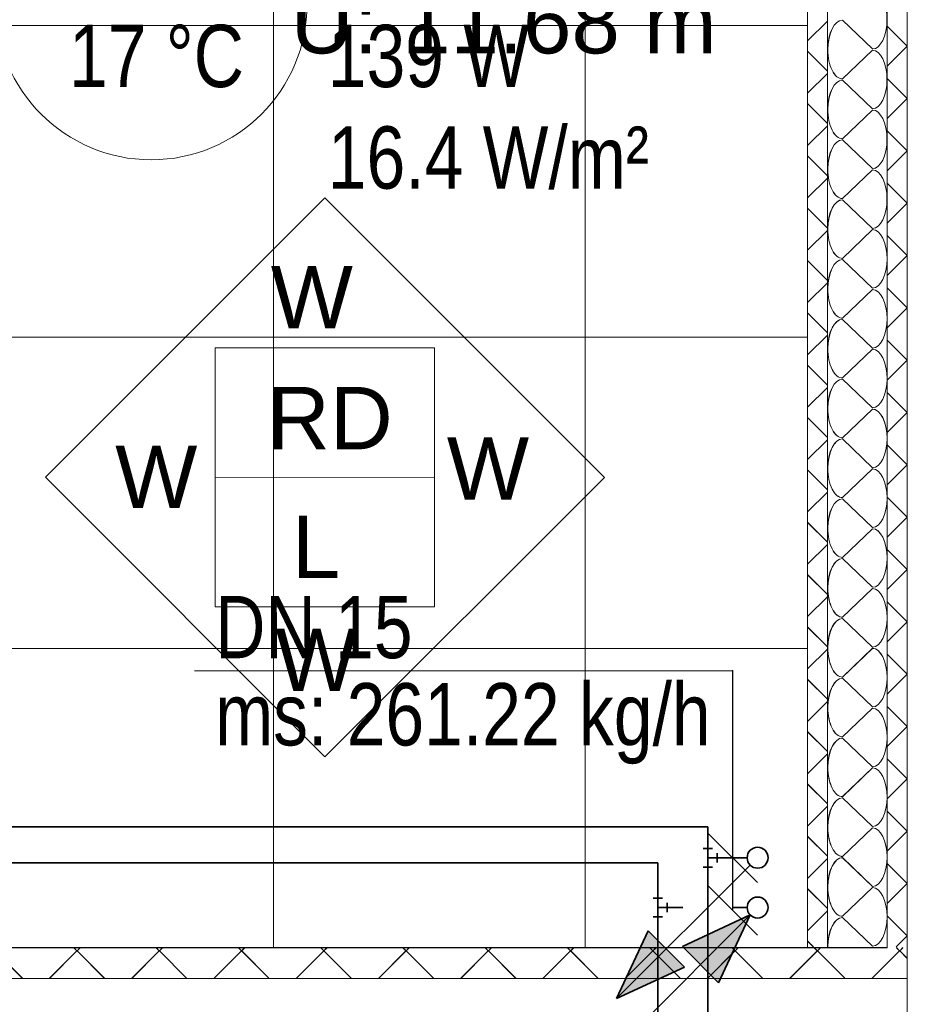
# Model space of a CAD drawing. Extents: x 229 to 926, y 37 to 878.
# Tile 159 of 162: x 638 to 674, y 666 to 705. Entities that reach past the tile are written whole.
import ezdxf
from ezdxf.lldxf.tags import DXFTag

# ---------------------------------------------------------------- set-up
doc = ezdxf.new("R2010")
doc.units = 0
doc.layers.get('0').update_dxf_attribs({"lineweight": 13})
doc.layers.add('A_BI_Aussenwand', color=5, linetype='Continuous', lineweight=18, true_color=0x0000ff, plot=False)
doc.layers.add('A_BI_Innenwand', color=7, linetype='Continuous', lineweight=18, true_color=0x80ff80, plot=False)
for name, color, linetype, lineweight, true_color in [('A_BI_Raum', 1, 'Continuous', 18, 0xff0000), ('H_BI_Ruecklauf', 5, 'fein_strichliert', 35, 0x0000ff), ('H_BI_Vorlauf', 7, 'Continuous', 35, 0xed0e24)]:
    doc.layers.add(name, color=color, linetype=linetype, lineweight=lineweight, true_color=true_color)
for name, color, linetype, lineweight in [('Axen', 7, 'Continuous', 25), ('Axen-A03ENIVKI0', 7, 'Continuous', 25), ('Beschriftung', 7, 'Continuous', 25), ('Beschriftung-A03ENIVII0', 7, 'Continuous', 25), ('Deckenspiegel', 7, 'Continuous', 25), ('Fullfläche', 7, 'Continuous', 25), ('Fullfläche-A03ENIVQI0', 7, 'Continuous', 25), ('Räume', 7, 'Continuous', 25), ('Räume-A03ENIVSI0', 7, 'Continuous', 25), ('Wände', 7, 'Continuous', 25), ('Wände-A03ENIVMI0', 7, 'Continuous', 25), ('X_BI_Text', 7, 'Continuous', 25)]:
    doc.layers.add(name, color=color, linetype=linetype, lineweight=lineweight)
doc.styles.get("Standard").update_dxf_attribs({"font": 'arial.ttf'})
tags = doc.linetypes.add('ALL_S25', pattern=[0.001, 0, -0.001]).pattern_tags.tags
tags[6:7] = [DXFTag(74, 4), DXFTag(75, 0), DXFTag(340, '0'), DXFTag(46, 1.0), DXFTag(50, 0.0), DXFTag(44, 0.0), DXFTag(45, 0.0)]
tags[4:5] = [DXFTag(74, 4), DXFTag(75, 0), DXFTag(340, '0'), DXFTag(46, 1.0), DXFTag(50, 0.0), DXFTag(44, 0.0), DXFTag(45, 0.0)]
tags = doc.linetypes.add('ALL_S25-A03ENIVOI0', pattern=[0.001, 0, -0.001]).pattern_tags.tags
tags[6:7] = [DXFTag(74, 4), DXFTag(75, 0), DXFTag(340, '0'), DXFTag(46, 1.0), DXFTag(50, 0.0), DXFTag(44, 0.0), DXFTag(45, 0.0)]
tags[4:5] = [DXFTag(74, 4), DXFTag(75, 0), DXFTag(340, '0'), DXFTag(46, 1.0), DXFTag(50, 0.0), DXFTag(44, 0.0), DXFTag(45, 0.0)]
tags = doc.linetypes.add('fein_strichliert', pattern=[4, 1, -2, 1]).pattern_tags.tags
tags[8:9] = [DXFTag(74, 4), DXFTag(75, 0), DXFTag(340, '0'), DXFTag(46, 0.0), DXFTag(50, 0.0), DXFTag(44, 0.0), DXFTag(45, 0.0)]
tags[6:7] = [DXFTag(74, 4), DXFTag(75, 0), DXFTag(340, '0'), DXFTag(46, 0.0), DXFTag(50, 0.0), DXFTag(44, 0.0), DXFTag(45, 0.0)]
tags[4:5] = [DXFTag(74, 4), DXFTag(75, 0), DXFTag(340, '0'), DXFTag(46, 0.0), DXFTag(50, 0.0), DXFTag(44, 0.0), DXFTag(45, 0.0)]

# ---------------------------------------------------------------- blocks, each defined once
blk = doc.blocks.new('Referenz-A03ENIVGI0', base_point=(255.728, 66.032))
at = {"layer": 'Axen', "color": 0, "linetype": 'ALL_S25', "lineweight": -2, "ltscale": 0.13}
blk.add_line((674.036, 66.032), (674.036, 801.547), dxfattribs=at)
at = {"layer": 'Beschriftung', "color": 0, "lineweight": -2}
for p, q in [((639.461, 686.719), (650.676, 697.931)), ((650.676, 697.931), (661.887, 686.716)), ((646.274, 686.718), (646.275, 691.918)), ((646.275, 691.918), (655.075, 691.917)), ((655.075, 691.917), (655.074, 686.717)), ((650.672, 675.504), (639.461, 686.719)), ((646.273, 681.518), (646.274, 686.718)), ((655.074, 686.717), (646.274, 686.718)), ((661.887, 686.716), (650.672, 675.504)), ((655.074, 686.717), (655.073, 681.517)), ((655.073, 681.517), (646.273, 681.518))]:
    blk.add_line(p, q, dxfattribs=at)
at = {"layer": 'Fullfläche', "color": 0, "lineweight": -2}
for p, q in [((670.036, 704.227), (670.836, 705.026)), ((672.638, 703.905), (671.438, 705.057)), ((674.031, 704.022), (673.242, 704.81)), ((670.036, 703.812), (670.836, 703.013)), ((671.438, 702.705), (672.638, 703.857)), ((674.031, 704.018), (673.242, 703.229)), ((674.036, 704.025), (674.033, 704.022)), ((674.036, 704.014), (674.033, 704.018)), ((670.036, 702.127), (670.836, 702.926)), ((672.638, 701.505), (671.438, 702.657)), ((674.031, 701.922), (673.242, 702.71)), ((670.036, 701.712), (670.836, 700.913)), ((674.031, 701.918), (673.242, 701.129)), ((674.036, 701.925), (674.033, 701.922)), ((674.036, 701.914), (674.033, 701.918)), ((671.438, 700.305), (672.638, 701.457)), ((670.036, 700.027), (670.836, 700.826)), ((674.031, 699.822), (673.242, 700.61)), ((672.638, 699.105), (671.438, 700.256)), ((674.031, 699.818), (673.242, 699.029)), ((674.036, 699.825), (674.033, 699.822)), ((674.036, 699.814), (674.033, 699.818)), ((670.036, 699.612), (670.836, 698.813)), ((671.438, 697.904), (672.638, 699.057)), ((670.036, 697.927), (670.836, 698.726)), ((674.031, 697.722), (673.242, 698.51)), ((672.638, 696.705), (671.438, 697.857)), ((674.031, 697.718), (673.242, 696.929)), ((674.036, 697.725), (674.033, 697.722)), ((674.036, 697.714), (674.033, 697.718)), ((670.036, 697.512), (670.836, 696.713)), ((670.036, 695.827), (670.836, 696.626)), ((671.438, 695.504), (672.638, 696.656)), ((674.031, 695.622), (673.242, 696.41)), ((670.036, 695.412), (670.836, 694.613)), ((672.638, 694.304), (671.438, 695.456)), ((674.031, 695.617), (673.242, 694.829)), ((674.036, 695.625), (674.033, 695.622)), ((674.036, 695.614), (674.033, 695.617)), ((670.036, 693.727), (670.836, 694.526)), ((671.438, 693.104), (672.638, 694.257)), ((674.031, 693.522), (673.242, 694.31)), ((674.031, 693.518), (673.242, 692.729)), ((674.036, 693.525), (674.033, 693.522)), ((674.036, 693.514), (674.033, 693.518)), ((670.036, 693.312), (670.836, 692.513)), ((672.638, 691.904), (671.438, 693.056)), ((670.036, 691.627), (670.836, 692.426)), ((674.031, 691.422), (673.242, 692.21)), ((671.438, 690.704), (672.638, 691.856)), ((674.031, 691.417), (673.242, 690.629)), ((674.036, 691.425), (674.033, 691.422)), ((674.036, 691.414), (674.033, 691.417)), ((670.036, 691.212), (670.836, 690.413)), ((672.638, 689.504), (671.438, 690.656)), ((670.036, 689.527), (670.836, 690.326)), ((674.031, 689.322), (673.242, 690.11)), ((671.438, 688.304), (672.638, 689.456)), ((670.036, 689.112), (670.836, 688.313)), ((674.031, 689.317), (673.242, 688.529)), ((674.036, 689.325), (674.033, 689.322)), ((674.036, 689.314), (674.033, 689.317)), ((672.638, 687.104), (671.438, 688.256)), ((670.036, 687.427), (670.836, 688.226)), ((674.031, 687.222), (673.242, 688.01)), ((671.438, 685.904), (672.638, 687.056)), ((674.031, 687.217), (673.242, 686.429)), ((674.036, 687.225), (674.033, 687.222)), ((674.036, 687.214), (674.033, 687.217)), ((670.036, 687.012), (670.836, 686.213)), ((670.036, 685.327), (670.836, 686.126)), ((674.031, 685.122), (673.242, 685.91)), ((672.639, 684.704), (671.438, 685.856)), ((674.031, 685.117), (673.242, 684.329)), ((674.036, 685.125), (674.033, 685.122)), ((674.036, 685.114), (674.033, 685.117)), ((670.036, 684.912), (670.836, 684.113)), ((671.438, 683.504), (672.639, 684.656)), ((670.036, 683.227), (670.836, 684.026)), ((674.031, 683.022), (673.242, 683.81)), ((672.639, 682.304), (671.438, 683.456)), ((670.036, 682.812), (670.836, 682.013)), ((674.031, 683.017), (673.242, 682.229)), ((674.036, 683.025), (674.033, 683.022)), ((674.036, 683.014), (674.033, 683.017)), ((670.036, 681.127), (670.836, 681.926)), ((671.439, 681.104), (672.639, 682.256)), ((674.031, 680.922), (673.242, 681.71)), ((672.639, 679.904), (671.439, 681.056)), ((674.031, 680.917), (673.242, 680.129)), ((674.036, 680.925), (674.033, 680.922)), ((674.036, 680.914), (674.033, 680.917)), ((670.036, 680.712), (670.836, 679.913)), ((670.036, 679.027), (670.836, 679.826)), ((671.439, 678.704), (672.639, 679.856)), ((674.031, 678.822), (673.242, 679.61)), ((674.031, 678.817), (673.242, 678.029)), ((674.036, 678.825), (674.033, 678.822)), ((674.036, 678.814), (674.033, 678.817)), ((670.036, 678.612), (670.836, 677.813)), ((672.639, 677.504), (671.439, 678.656)), ((670.036, 676.927), (670.836, 677.726)), ((671.439, 676.304), (672.639, 677.456)), ((674.031, 676.722), (673.242, 677.51)), ((670.036, 676.512), (670.836, 675.713)), ((674.031, 676.717), (673.242, 675.929)), ((674.036, 676.725), (674.033, 676.722)), ((674.036, 676.714), (674.033, 676.717)), ((672.639, 675.104), (671.439, 676.256)), ((670.036, 674.827), (670.836, 675.626)), ((674.031, 674.622), (673.242, 675.41)), ((671.439, 673.904), (672.639, 675.056)), ((670.036, 674.412), (670.836, 673.613)), ((674.031, 674.617), (673.242, 673.829)), ((674.036, 674.625), (674.033, 674.622)), ((674.036, 674.614), (674.033, 674.617)), ((672.639, 672.704), (671.439, 673.856)), ((670.036, 672.727), (670.836, 673.526)), ((674.031, 672.521), (673.242, 673.31)), ((671.439, 671.504), (672.639, 672.656)), ((674.031, 672.517), (673.242, 671.729)), ((674.036, 672.525), (674.033, 672.521)), ((674.036, 672.514), (674.033, 672.517)), ((670.036, 672.312), (670.836, 671.513)), ((670.036, 670.626), (670.836, 671.426)), ((672.639, 670.304), (671.439, 671.456)), ((674.031, 670.422), (673.242, 671.21)), ((670.036, 670.212), (670.836, 669.413)), ((671.439, 669.104), (672.639, 670.256)), ((674.031, 670.417), (673.242, 669.629)), ((674.036, 670.425), (674.033, 670.422)), ((674.036, 670.414), (674.033, 670.417)), ((670.036, 668.526), (670.836, 669.326)), ((672.639, 667.904), (671.439, 669.056)), ((674.031, 668.321), (673.242, 669.11)), ((670.036, 668.112), (670.268, 667.88)), ((674.031, 668.317), (673.594, 667.88)), ((674.036, 668.325), (674.033, 668.321)), ((674.036, 668.314), (674.033, 668.317)), ((637.434, 667.719), (638.538, 666.614)), ((640.727, 667.719), (639.623, 666.614)), ((640.605, 667.845), (640.727, 667.722)), ((640.857, 667.845), (640.734, 667.722)), ((640.734, 667.719), (641.838, 666.614)), ((644.027, 667.719), (642.923, 666.614)), ((643.905, 667.845), (644.027, 667.722)), ((644.157, 667.845), (644.034, 667.722)), ((644.034, 667.719), (645.139, 666.613)), ((647.327, 667.719), (646.223, 666.613)), ((647.205, 667.845), (647.327, 667.722)), ((647.457, 667.845), (647.334, 667.722)), ((647.334, 667.719), (648.439, 666.613)), ((650.628, 667.719), (649.522, 666.613)), ((650.505, 667.845), (650.628, 667.723)), ((650.757, 667.845), (650.634, 667.723)), ((650.634, 667.719), (651.74, 666.612)), ((653.928, 667.719), (652.822, 666.612)), ((653.805, 667.845), (653.928, 667.723)), ((654.057, 667.845), (653.934, 667.723)), ((653.934, 667.719), (655.04, 666.612)), ((657.228, 667.719), (656.121, 666.612)), ((657.105, 667.845), (657.228, 667.723)), ((657.357, 667.845), (657.234, 667.723)), ((657.234, 667.719), (658.341, 666.612)), ((660.528, 667.719), (659.421, 666.612)), ((660.405, 667.845), (660.528, 667.723)), ((660.657, 667.845), (660.534, 667.723)), ((660.534, 667.719), (661.641, 666.611)), ((663.828, 667.719), (662.721, 666.611)), ((663.705, 667.845), (663.828, 667.723)), ((663.957, 667.845), (663.834, 667.723)), ((663.834, 667.719), (664.942, 666.611)), ((667.128, 667.719), (666.02, 666.611)), ((667.005, 667.845), (667.128, 667.723)), ((667.257, 667.845), (667.134, 667.723)), ((667.134, 667.719), (668.242, 666.611)), ((670.428, 667.719), (669.32, 666.61)), ((670.305, 667.845), (670.428, 667.723)), ((670.557, 667.845), (670.434, 667.723)), ((670.434, 667.719), (671.543, 666.61)), ((673.728, 667.719), (672.619, 666.61)), ((673.239, 667.88), (673.239, 667.88)), ((673.605, 667.845), (673.728, 667.723)), ((673.857, 667.845), (673.734, 667.723)), ((673.734, 667.719), (674.037, 667.417))]:
    blk.add_line(p, q, dxfattribs=at)
for centre, start_param, end_param in [((672.638, 705.081), 3.141593, 6.283185), ((671.438, 703.881), 0, 1.570796), ((671.438, 703.881), 1.570796, 3.141593), ((672.638, 702.681), 3.141593, 6.283185), ((671.438, 701.481), 0, 1.570796), ((671.438, 701.481), 1.570796, 3.141593), ((672.638, 700.281), 3.141593, 6.283185), ((671.438, 699.081), 0, 1.570796), ((671.438, 699.081), 1.570796, 3.141593), ((672.638, 697.881), 3.141593, 6.283185), ((671.438, 696.68), 0, 1.570796), ((671.438, 696.68), 1.570796, 3.141593), ((672.638, 695.481), 3.141593, 6.283185), ((671.438, 694.28), 0, 1.570796), ((671.438, 694.28), 1.570796, 3.141593), ((672.638, 693.08), 3.141593, 6.283185), ((671.438, 691.88), 0, 1.570796), ((671.438, 691.88), 1.570796, 3.141593), ((672.638, 690.68), 3.141593, 6.283185), ((671.438, 689.48), 0, 1.570796), ((671.438, 689.48), 1.570796, 3.141593), ((672.638, 688.28), 3.141593, 6.283185), ((671.438, 687.08), 0, 1.570796), ((671.438, 687.08), 1.570796, 3.141593), ((672.638, 685.88), 3.141593, 6.283185), ((671.438, 684.68), 0, 1.570796), ((671.438, 684.68), 1.570796, 3.141593), ((672.639, 683.48), 3.141593, 6.283185), ((671.439, 682.28), 0, 1.570796), ((671.439, 682.28), 1.570796, 3.141593), ((672.639, 681.08), 3.141593, 6.283185), ((671.439, 679.88), 0, 1.570796), ((671.439, 679.88), 1.570796, 3.141593), ((672.639, 678.68), 3.141593, 6.283185), ((671.439, 677.48), 0, 1.570796), ((671.439, 677.48), 1.570796, 3.141593), ((672.639, 676.28), 3.141593, 6.283185), ((671.439, 675.08), 0, 1.570796), ((671.439, 675.08), 1.570796, 3.141593), ((672.639, 673.88), 3.141593, 6.283185), ((671.439, 672.68), 0, 1.570796), ((671.439, 672.68), 1.570796, 3.141593), ((672.639, 671.48), 3.141593, 6.283185), ((671.439, 670.28), 0, 1.570796), ((671.439, 670.28), 1.570796, 3.141593), ((672.639, 669.08), 3.141593, 6.283185), ((671.439, 667.88), 0, 1.570796)]:
    blk.add_ellipse(centre, major_axis=(0, 1.176), ratio=0.5, start_param=start_param, end_param=end_param, dxfattribs=at)
at = {"layer": 'Wände', "color": 0, "lineweight": -2}
for p, q in [((674.036, 733.311), (674.036, 665.345)), ((673.231, 667.845), (673.237, 732.511)), ((670.036, 729.311), (670.036, 667.845)), ((670.836, 667.845), (670.836, 729.311)), ((673.231, 667.845), (612.187, 667.845)), ((674.037, 666.61), (549.335, 666.625))]:
    blk.add_line(p, q, dxfattribs=at)
at = {"layer": 'Beschriftung', "color": 0, "lineweight": -2, "char_height": 2.50002, "attachment_point": 1, "rotation": 359.9932}
for s, insert in [('{\\fArial;W}', (648.502, 695.202)), ('{\\fArial;RD}', (648.35, 690.344)), ('{\\fArial;W}', (655.567, 688.32)), ('{\\fArial;W}', (642.261, 687.991)), ('{\\fArial;L}', (649.349, 685.177)), ('{\\fArial;W}', (648.689, 680.643))]:
    blk.add_mtext(s, dxfattribs=dict(at, insert=insert))
at = {"layer": 'Räume', "color": 0, "lineweight": -2, "insert": (649.305, 706.228), "char_height": 2.50002, "attachment_point": 1, "rotation": 0}
blk.add_mtext('{\\fArial;U: 11.68 m}', dxfattribs=at)
blk = doc.blocks.new('Referenz-A03ENIVUI0', base_point=(281.599, 66.032))
at = {"layer": 'Axen-A03ENIVKI0', "color": 0, "linetype": 'ALL_S25-A03ENIVOI0', "lineweight": -2, "ltscale": 0.13}
blk.add_line((674.033, 66.032), (674.033, 801.546), dxfattribs=at)
at = {"layer": 'Beschriftung-A03ENIVII0', "color": 0, "lineweight": -2}
for p, q in [((639.458, 686.72), (650.673, 697.931)), ((650.673, 697.931), (661.884, 686.716)), ((646.271, 686.719), (646.271, 691.919)), ((646.271, 691.919), (655.071, 691.917)), ((655.071, 691.917), (655.071, 686.717)), ((650.669, 675.505), (639.458, 686.72)), ((646.27, 681.519), (646.271, 686.719)), ((655.071, 686.717), (646.271, 686.719)), ((661.884, 686.716), (650.669, 675.505)), ((655.071, 686.717), (655.07, 681.518)), ((655.07, 681.518), (646.27, 681.519))]:
    blk.add_line(p, q, dxfattribs=at)
at = {"layer": 'Deckenspiegel', "color": 0, "lineweight": -2}
for p, q in [((648.607, 667.846), (648.608, 729.311)), ((661.107, 667.846), (661.108, 729.311)), ((670.033, 729.311), (670.033, 667.846)), ((614.682, 704.846), (670.033, 704.846)), ((614.682, 692.346), (670.033, 692.346)), ((614.682, 679.846), (670.033, 679.846)), ((670.033, 667.846), (614.682, 667.846))]:
    blk.add_line(p, q, dxfattribs=at)
at = {"layer": 'Fullfläche-A03ENIVQI0', "color": 0, "lineweight": -2}
for p, q in [((670.033, 704.227), (670.833, 705.027)), ((672.634, 703.905), (671.434, 705.057)), ((674.027, 704.022), (673.238, 704.81)), ((670.033, 703.813), (670.833, 703.013)), ((671.434, 702.705), (672.634, 703.857)), ((674.027, 704.018), (673.238, 703.23)), ((674.033, 704.026), (674.029, 704.022)), ((674.033, 704.015), (674.029, 704.018)), ((670.033, 702.127), (670.833, 702.927)), ((672.634, 701.505), (671.434, 702.657)), ((674.027, 701.922), (673.238, 702.71)), ((670.033, 701.713), (670.833, 700.913)), ((674.027, 701.918), (673.238, 701.13)), ((674.033, 701.926), (674.029, 701.922)), ((674.033, 701.915), (674.029, 701.918)), ((671.434, 700.305), (672.634, 701.457)), ((670.033, 700.027), (670.833, 700.827)), ((674.027, 699.822), (673.238, 700.61)), ((672.634, 699.105), (671.434, 700.257)), ((674.027, 699.818), (673.238, 699.03)), ((674.033, 699.825), (674.029, 699.822)), ((674.033, 699.815), (674.029, 699.818)), ((670.033, 699.613), (670.833, 698.813)), ((671.434, 697.905), (672.634, 699.057)), ((670.033, 697.927), (670.833, 698.727)), ((674.027, 697.722), (673.238, 698.51)), ((672.634, 696.705), (671.434, 697.857)), ((674.027, 697.718), (673.238, 696.93)), ((674.033, 697.726), (674.029, 697.722)), ((674.033, 697.715), (674.029, 697.718)), ((670.033, 697.513), (670.833, 696.713)), ((670.033, 695.827), (670.833, 696.627)), ((671.435, 695.505), (672.634, 696.657)), ((674.027, 695.622), (673.238, 696.41)), ((670.033, 695.413), (670.833, 694.613)), ((672.635, 694.305), (671.435, 695.457)), ((674.027, 695.618), (673.238, 694.83)), ((674.033, 695.626), (674.029, 695.622)), ((674.033, 695.615), (674.029, 695.618)), ((670.033, 693.727), (670.833, 694.527)), ((671.435, 693.105), (672.635, 694.257)), ((674.027, 693.522), (673.238, 694.31)), ((674.027, 693.518), (673.238, 692.73)), ((674.033, 693.526), (674.029, 693.522)), ((674.033, 693.515), (674.029, 693.518)), ((670.033, 693.313), (670.833, 692.513)), ((672.635, 691.905), (671.435, 693.057)), ((670.033, 691.627), (670.833, 692.427)), ((674.027, 691.422), (673.238, 692.21)), ((671.435, 690.705), (672.635, 691.857)), ((674.027, 691.418), (673.238, 690.63)), ((674.033, 691.426), (674.029, 691.422)), ((674.033, 691.415), (674.029, 691.418)), ((670.033, 691.213), (670.833, 690.413)), ((672.635, 689.505), (671.435, 690.657)), ((670.033, 689.527), (670.833, 690.327)), ((674.027, 689.322), (673.238, 690.11)), ((671.435, 688.305), (672.635, 689.457)), ((670.033, 689.113), (670.833, 688.313)), ((674.027, 689.318), (673.238, 688.53)), ((674.033, 689.325), (674.03, 689.322)), ((674.033, 689.315), (674.03, 689.318)), ((672.635, 687.105), (671.435, 688.257)), ((670.033, 687.427), (670.833, 688.227)), ((674.027, 687.222), (673.238, 688.01)), ((671.435, 685.905), (672.635, 687.057)), ((674.027, 687.218), (673.238, 686.43)), ((674.033, 687.225), (674.03, 687.222)), ((674.033, 687.215), (674.03, 687.218)), ((670.033, 687.013), (670.833, 686.213)), ((670.033, 685.327), (670.833, 686.127)), ((674.027, 685.122), (673.238, 685.91)), ((672.635, 684.705), (671.435, 685.857)), ((674.027, 685.118), (673.238, 684.33)), ((674.033, 685.125), (674.03, 685.122)), ((674.033, 685.115), (674.03, 685.118)), ((670.033, 684.913), (670.833, 684.113)), ((671.435, 683.505), (672.635, 684.657)), ((670.033, 683.227), (670.833, 684.027)), ((674.028, 683.022), (673.238, 683.81)), ((672.635, 682.305), (671.435, 683.457)), ((670.033, 682.813), (670.833, 682.014)), ((674.028, 683.018), (673.238, 682.23)), ((674.033, 683.025), (674.03, 683.022)), ((674.033, 683.015), (674.03, 683.018)), ((670.033, 681.127), (670.833, 681.927)), ((671.435, 681.105), (672.635, 682.257)), ((674.028, 680.922), (673.238, 681.71)), ((672.635, 679.905), (671.435, 681.057)), ((674.028, 680.918), (673.238, 680.13)), ((674.033, 680.925), (674.03, 680.922)), ((674.033, 680.915), (674.03, 680.918)), ((670.033, 680.713), (670.833, 679.914)), ((670.033, 679.027), (670.833, 679.827)), ((671.435, 678.705), (672.635, 679.857)), ((674.028, 678.822), (673.238, 679.611)), ((674.028, 678.818), (673.239, 678.03)), ((674.033, 678.825), (674.03, 678.822)), ((674.033, 678.815), (674.03, 678.818)), ((670.033, 678.613), (670.833, 677.814)), ((672.635, 677.505), (671.435, 678.657)), ((670.033, 676.927), (670.833, 677.727)), ((671.435, 676.305), (672.635, 677.457)), ((674.028, 676.722), (673.239, 677.51)), ((670.033, 676.513), (670.833, 675.714)), ((674.028, 676.718), (673.239, 675.93)), ((674.033, 676.725), (674.03, 676.722)), ((674.033, 676.715), (674.03, 676.718)), ((672.636, 675.105), (671.435, 676.257)), ((670.033, 674.827), (670.833, 675.627)), ((674.028, 674.622), (673.239, 675.411)), ((671.436, 673.905), (672.636, 675.057)), ((670.033, 674.413), (670.833, 673.614)), ((674.028, 674.618), (673.239, 673.83)), ((674.033, 674.626), (674.03, 674.622)), ((674.033, 674.615), (674.03, 674.618)), ((672.636, 672.705), (671.436, 673.857)), ((670.033, 672.727), (670.833, 673.527)), ((674.028, 672.522), (673.239, 673.31)), ((671.436, 671.505), (672.636, 672.657)), ((674.028, 672.518), (673.239, 671.73)), ((674.033, 672.525), (674.03, 672.522)), ((674.033, 672.515), (674.03, 672.518)), ((670.033, 672.313), (670.833, 671.514)), ((670.033, 670.627), (670.833, 671.427)), ((672.636, 670.305), (671.436, 671.457)), ((674.028, 670.422), (673.239, 671.211)), ((670.033, 670.213), (670.833, 669.414)), ((671.436, 669.105), (672.636, 670.257)), ((674.028, 670.418), (673.239, 669.63)), ((674.033, 670.425), (674.03, 670.422)), ((674.033, 670.415), (674.03, 670.418)), ((670.033, 668.527), (670.833, 669.327)), ((672.636, 667.905), (671.436, 669.057)), ((674.028, 668.322), (673.239, 669.11)), ((670.033, 668.113), (670.265, 667.881)), ((674.028, 668.318), (673.59, 667.881)), ((674.033, 668.325), (674.03, 668.322)), ((674.033, 668.315), (674.03, 668.318)), ((637.431, 667.72), (638.535, 666.615)), ((640.724, 667.72), (639.62, 666.615)), ((640.602, 667.846), (640.724, 667.723)), ((640.854, 667.846), (640.731, 667.723)), ((640.731, 667.72), (641.835, 666.614)), ((644.024, 667.72), (642.92, 666.614)), ((643.902, 667.846), (644.024, 667.723)), ((644.154, 667.846), (644.031, 667.723)), ((644.031, 667.72), (645.136, 666.614)), ((647.324, 667.72), (646.22, 666.614)), ((647.202, 667.846), (647.324, 667.723)), ((647.454, 667.846), (647.331, 667.723)), ((647.331, 667.72), (648.436, 666.614)), ((650.624, 667.72), (649.519, 666.614)), ((650.502, 667.846), (650.624, 667.723)), ((650.754, 667.846), (650.631, 667.723)), ((650.631, 667.72), (651.737, 666.613)), ((653.924, 667.72), (652.819, 666.613)), ((653.802, 667.846), (653.924, 667.723)), ((654.054, 667.846), (653.931, 667.723)), ((653.931, 667.72), (655.037, 666.613)), ((657.224, 667.72), (656.118, 666.613)), ((657.102, 667.846), (657.224, 667.723)), ((657.354, 667.846), (657.231, 667.723)), ((657.231, 667.72), (658.337, 666.612)), ((660.524, 667.72), (659.418, 666.612)), ((660.402, 667.846), (660.524, 667.723)), ((660.654, 667.846), (660.531, 667.723)), ((660.531, 667.72), (661.638, 666.612)), ((663.824, 667.72), (662.717, 666.612)), ((663.702, 667.846), (663.824, 667.723)), ((663.954, 667.846), (663.831, 667.723)), ((663.831, 667.72), (664.938, 666.612)), ((667.124, 667.72), (666.017, 666.612)), ((667.002, 667.846), (667.124, 667.723)), ((667.254, 667.846), (667.131, 667.723)), ((667.131, 667.72), (668.239, 666.611)), ((670.424, 667.72), (669.316, 666.611)), ((670.302, 667.846), (670.424, 667.724)), ((670.553, 667.846), (670.431, 667.724)), ((670.431, 667.72), (671.539, 666.611)), ((673.724, 667.72), (672.616, 666.611)), ((673.602, 667.846), (673.724, 667.724)), ((673.853, 667.846), (673.731, 667.724)), ((673.731, 667.72), (674.033, 667.418))]:
    blk.add_line(p, q, dxfattribs=at)
for centre, start_param, end_param in [((672.634, 705.081), 3.141593, 6.283185), ((671.434, 703.881), 0, 1.570796), ((671.434, 703.881), 1.570796, 3.141593), ((672.634, 702.681), 3.141593, 6.283185), ((671.434, 701.481), 0, 1.570796), ((671.434, 701.481), 1.570796, 3.141593), ((672.634, 700.281), 3.141593, 6.283185), ((671.434, 699.081), 0, 1.570796), ((671.434, 699.081), 1.570796, 3.141593), ((672.634, 697.881), 3.141593, 6.283185), ((671.435, 696.681), 0, 1.570796), ((671.435, 696.681), 1.570796, 3.141593), ((672.635, 695.481), 3.141593, 6.283185), ((671.435, 694.281), 0, 1.570796), ((671.435, 694.281), 1.570796, 3.141593), ((672.635, 693.081), 3.141593, 6.283185), ((671.435, 691.881), 0, 1.570796), ((671.435, 691.881), 1.570796, 3.141593), ((672.635, 690.681), 3.141593, 6.283185), ((671.435, 689.481), 0, 1.570796), ((671.435, 689.481), 1.570796, 3.141593), ((672.635, 688.281), 3.141593, 6.283185), ((671.435, 687.081), 0, 1.570796), ((671.435, 687.081), 1.570796, 3.141593), ((672.635, 685.881), 3.141593, 6.283185), ((671.435, 684.681), 0, 1.570796), ((671.435, 684.681), 1.570796, 3.141593), ((672.635, 683.481), 3.141593, 6.283185), ((671.435, 682.281), 0, 1.570796), ((671.435, 682.281), 1.570796, 3.141593), ((672.635, 681.081), 3.141593, 6.283185), ((671.435, 679.881), 0, 1.570796), ((671.435, 679.881), 1.570796, 3.141593), ((672.635, 678.681), 3.141593, 6.283185), ((671.435, 677.481), 0, 1.570796), ((671.435, 677.481), 1.570796, 3.141593), ((672.635, 676.281), 3.141593, 6.283185), ((671.436, 675.081), 0, 1.570796), ((671.436, 675.081), 1.570796, 3.141593), ((672.636, 673.881), 3.141593, 6.283185), ((671.436, 672.681), 0, 1.570796), ((671.436, 672.681), 1.570796, 3.141593), ((672.636, 671.481), 3.141593, 6.283185), ((671.436, 670.281), 0, 1.570796), ((671.436, 670.281), 1.570796, 3.141593), ((672.636, 669.081), 3.141593, 6.283185), ((671.436, 667.881), 0, 1.570796)]:
    blk.add_ellipse(centre, major_axis=(0, 1.176), ratio=0.5, start_param=start_param, end_param=end_param, dxfattribs=at)
at = {"layer": 'Wände-A03ENIVMI0', "color": 0, "lineweight": -2}
for p, q in [((674.033, 733.311), (674.033, 665.346)), ((673.227, 667.846), (673.233, 732.511)), ((670.033, 729.311), (670.033, 667.846)), ((670.833, 667.846), (670.833, 729.311)), ((673.227, 667.846), (612.184, 667.846)), ((674.033, 666.611), (549.333, 666.626))]:
    blk.add_line(p, q, dxfattribs=at)
at = {"layer": 'Beschriftung-A03ENIVII0', "color": 0, "lineweight": -2, "char_height": 2.49999, "attachment_point": 1, "rotation": 359.9932}
for s, insert in [('{\\fArial;W}', (648.499, 695.202)), ('{\\fArial;RD}', (648.347, 690.345)), ('{\\fArial;W}', (655.564, 688.321)), ('{\\fArial;W}', (642.258, 687.991)), ('{\\fArial;L}', (649.346, 685.177)), ('{\\fArial;W}', (648.686, 680.644))]:
    blk.add_mtext(s, dxfattribs=dict(at, insert=insert))
at = {"layer": 'Räume-A03ENIVSI0', "color": 0, "lineweight": -2, "insert": (649.302, 706.228), "char_height": 2.49999, "attachment_point": 1, "rotation": 0}
blk.add_mtext('{\\fArial;U: 11.68 m}', dxfattribs=at)
blk = doc.blocks.new('Wand-A03ENIWEI0', base_point=(670.035, 462.851))
at = {"color": 0, "linetype": 'ByBlock', "lineweight": -2, "ltscale": 0.18}
blk.add_line((674.034, 667.851), (674.034, 660.151), dxfattribs=at)
blk = doc.blocks.new('Lager-A03ENIXEI0', base_point=(636.164, 698.166))
at = {"color": 0, "linetype": 'ByBlock', "lineweight": -2, "ltscale": 0.18}
blk.add_line((637.457, 705.709), (649.957, 705.709), dxfattribs=at)
blk.add_circle((643.707, 705.709), 6.25, dxfattribs=at)
at = {"color": 0, "linetype": 'ByBlock', "lineweight": -2, "ltscale": 0.18, "char_height": 2.5, "attachment_point": 1}
for s, insert in [('{\\W0.8;\\fArial;107}', (641.593, 709.043)), ('{\\W0.8;\\fArial;Lager}', (650.79, 709.043)), ('{\\W0.8;\\fArial;17 °C}', (640.407, 704.876)), ('{\\W0.8;\\fArial;139 W}', (650.79, 704.876)), ('{\\W0.8;\\fArial;16.4 W/m²}', (650.79, 700.801))]:
    blk.add_mtext(s, dxfattribs=dict(at, insert=insert))
blk = doc.blocks.new('Wand-A03ENIYEI0', base_point=(670.035, 662.849))
at = {"color": 0, "linetype": 'ByBlock', "lineweight": -2, "ltscale": 0.18}
for p, q in [((670.035, 667.849), (670.035, 729.312)), ((674.034, 662.849), (674.034, 729.312)), ((674.034, 662.849), (670.035, 662.849)), ((670.035, 662.849), (670.035, 662.849))]:
    blk.add_line(p, q, dxfattribs=at)
blk = doc.blocks.new('Wand-A03ENIYQI0', base_point=(614.702, 662.849))
at = {"color": 0, "linetype": 'ByBlock', "lineweight": -2, "ltscale": 0.18}
blk.add_line((614.702, 667.849), (670.035, 667.849), dxfattribs=at)
blk = doc.blocks.new('Mapress Edelstahl Rohr 14401-A03ENJ3MI0', base_point=(666.034, 671.455))
at = {"color": 0, "linetype": 'ByBlock', "lineweight": -2, "ltscale": 0.35}
blk.add_line((667.612, 671.455), (666.034, 671.455), dxfattribs=at)
blk = doc.blocks.new('Mapress Edelstahl Rohr 14401-A03ENJ3OI0', base_point=(666.034, 612.522))
at = {"color": 0, "linetype": 'ByBlock', "lineweight": -2, "ltscale": 0.35}
blk.add_line((666.034, 612.522), (666.034, 671.455), dxfattribs=at)
blk = doc.blocks.new('T-Stück-A03ENJ3SI0', base_point=(665.847, 671.08))
at = {"color": 0, "linetype": 'Continuous', "lineweight": -2, "ltscale": 0.35}
for p, q in [((666.222, 671.83), (665.847, 671.83)), ((666.409, 671.268), (666.409, 671.643)), ((665.847, 671.08), (666.222, 671.08))]:
    blk.add_line(p, q, dxfattribs=at)
blk = doc.blocks.new('Mapress Edelstahl Rohr 14401-A03ENJ3UI0', base_point=(664.034, 669.455))
at = {"color": 0, "linetype": 'ByBlock', "lineweight": -2, "ltscale": 0.35}
for p, q in [((665.034, 669.455), (664.034, 669.455)), ((667.612, 669.455), (667.034, 669.455))]:
    blk.add_line(p, q, dxfattribs=at)
blk = doc.blocks.new('Bauteilbeschriftung-A03ENJ3WI0', base_point=(645.437, 668.349))
at = {"color": 0, "lineweight": 18}
blk.add_line((645.437, 678.96), (667.023, 678.96), dxfattribs=at)
at = {"color": 0, "linetype": 'ByBlock', "lineweight": -2, "ltscale": 0.25}
for p, q in [((667.023, 678.96), (667.023, 669.349)), ((666.023, 672.455), (668.023, 670.455)), ((666.023, 670.349), (668.023, 668.349))]:
    blk.add_line(p, q, dxfattribs=at)
at = {"color": 0, "lineweight": -2}
blk.add_circle((667.023, 678.96), 0.01, dxfattribs=at)
at = {"color": 0, "linetype": 'ByBlock', "lineweight": -2, "ltscale": 0.25, "char_height": 2.5, "attachment_point": 1}
for s, insert in [('{\\W0.8;\\fArial;DN 15}', (646.27, 681.96)), ('{\\W0.8;\\fArial;ms: 261.22 kg/h}', (646.27, 678.46))]:
    blk.add_mtext(s, dxfattribs=dict(at, insert=insert))
blk = doc.blocks.new('Mapress Edelstahl Rohr 14401-A03ENJ3YI0', base_point=(664.034, 613.646))
at = {"color": 0, "linetype": 'ByBlock', "lineweight": -2, "ltscale": 0.35}
blk.add_line((664.034, 613.646), (664.034, 669.455), dxfattribs=at)
blk = doc.blocks.new('T-Stück-A03ENJ40I0', base_point=(663.847, 669.08))
at = {"color": 0, "lineweight": -2}
for p, q in [((664.222, 669.83), (663.847, 669.83)), ((664.409, 669.268), (664.409, 669.643)), ((663.847, 669.08), (664.222, 669.08))]:
    blk.add_line(p, q, dxfattribs=at)
blk = doc.blocks.new('Mapress Edelstahl Rohr 14401-A03ENJ42I0', base_point=(558.453, 671.455))
at = {"color": 0, "linetype": 'ByBlock', "lineweight": -2, "ltscale": 0.35}
for p, q in [((561.271, 672.698), (666.034, 672.698)), ((666.034, 672.698), (666.034, 671.455))]:
    blk.add_line(p, q, dxfattribs=at)
blk = doc.blocks.new('Mapress Edelstahl Rohr 14401-A03ENJ44I0', base_point=(558.078, 669.455))
at = {"color": 0, "linetype": 'ByBlock', "lineweight": -2, "ltscale": 0.35}
for p, q in [((558.453, 671.249), (664.034, 671.249)), ((664.034, 671.249), (664.034, 669.455))]:
    blk.add_line(p, q, dxfattribs=at)
blk = doc.blocks.new('Steigleitung Heizung-A03ENJ52I0', base_point=(662.376, 663.799))
at = {"color": 0, "lineweight": -2}
for p, q in [((667.735, 669.158), (662.376, 663.799)), ((665.016, 667.89), (667.735, 669.158)), ((666.467, 666.439), (667.735, 669.158)), ((666.467, 666.439), (665.016, 667.89))]:
    blk.add_line(p, q, dxfattribs=at)
blk.add_circle((668.032, 669.455), 0.42, dxfattribs=at)
blk.add_solid([(665.016, 667.89), (667.735, 669.158), (666.467, 666.439)], dxfattribs=at)
blk = doc.blocks.new('Steigleitung Heizung-A03ENJ54I0', base_point=(662.376, 665.799))
at = {"color": 0, "linetype": 'Continuous', "lineweight": -2, "ltscale": 0.35}
for p, q in [((667.735, 671.158), (662.376, 665.799)), ((663.644, 668.518), (662.376, 665.799)), ((663.644, 668.518), (665.095, 667.067)), ((665.095, 667.067), (662.376, 665.799))]:
    blk.add_line(p, q, dxfattribs=at)
blk.add_circle((668.032, 671.455), 0.42, dxfattribs=at)
blk.add_solid([(665.095, 667.067), (662.376, 665.799), (663.644, 668.518)], dxfattribs=at)

msp = doc.modelspace()

# ---------------------------------------------------------------- block references
at = {"color": 251, "lineweight": 13, "ltscale": 0.13, "true_color": 0x606060}
for name, p in [('Referenz-A03ENIVGI0', (255.728, 66.032)), ('Referenz-A03ENIVUI0', (281.599, 66.032))]:
    msp.add_blockref(name, p, dxfattribs=at)
at = {"layer": 'A_BI_Aussenwand', "ltscale": 0.18}
for name, p in [('Wand-A03ENIYEI0', (670.035, 662.849)), ('Wand-A03ENIWEI0', (670.035, 462.851))]:
    msp.add_blockref(name, p, dxfattribs=at)
at = {"layer": 'A_BI_Innenwand', "ltscale": 0.18}
msp.add_blockref('Wand-A03ENIYQI0', (614.702, 662.849), dxfattribs=at)
at = {"layer": 'A_BI_Raum', "ltscale": 0.18}
msp.add_blockref('Lager-A03ENIXEI0', (636.164, 698.166), dxfattribs=at)
at = {"layer": 'H_BI_Ruecklauf', "ltscale": 0.35}
for name, p in [('Mapress Edelstahl Rohr 14401-A03ENJ42I0', (558.453, 671.455)), ('Steigleitung Heizung-A03ENJ54I0', (662.376, 665.799)), ('T-Stück-A03ENJ3SI0', (665.847, 671.08)), ('Mapress Edelstahl Rohr 14401-A03ENJ3MI0', (666.034, 671.455)), ('Mapress Edelstahl Rohr 14401-A03ENJ3OI0', (666.034, 612.522))]:
    msp.add_blockref(name, p, dxfattribs=at)
at = {"layer": 'H_BI_Vorlauf', "ltscale": 0.35}
for name, p in [('Mapress Edelstahl Rohr 14401-A03ENJ44I0', (558.078, 669.455)), ('Steigleitung Heizung-A03ENJ52I0', (662.376, 663.799)), ('T-Stück-A03ENJ40I0', (663.847, 669.08)), ('Mapress Edelstahl Rohr 14401-A03ENJ3UI0', (664.034, 669.455)), ('Mapress Edelstahl Rohr 14401-A03ENJ3YI0', (664.034, 613.646))]:
    msp.add_blockref(name, p, dxfattribs=at)
at = {"layer": 'X_BI_Text', "ltscale": 0.25}
msp.add_blockref('Bauteilbeschriftung-A03ENJ3WI0', (645.437, 668.349), dxfattribs=at)

doc.saveas('drawing.dxf')
